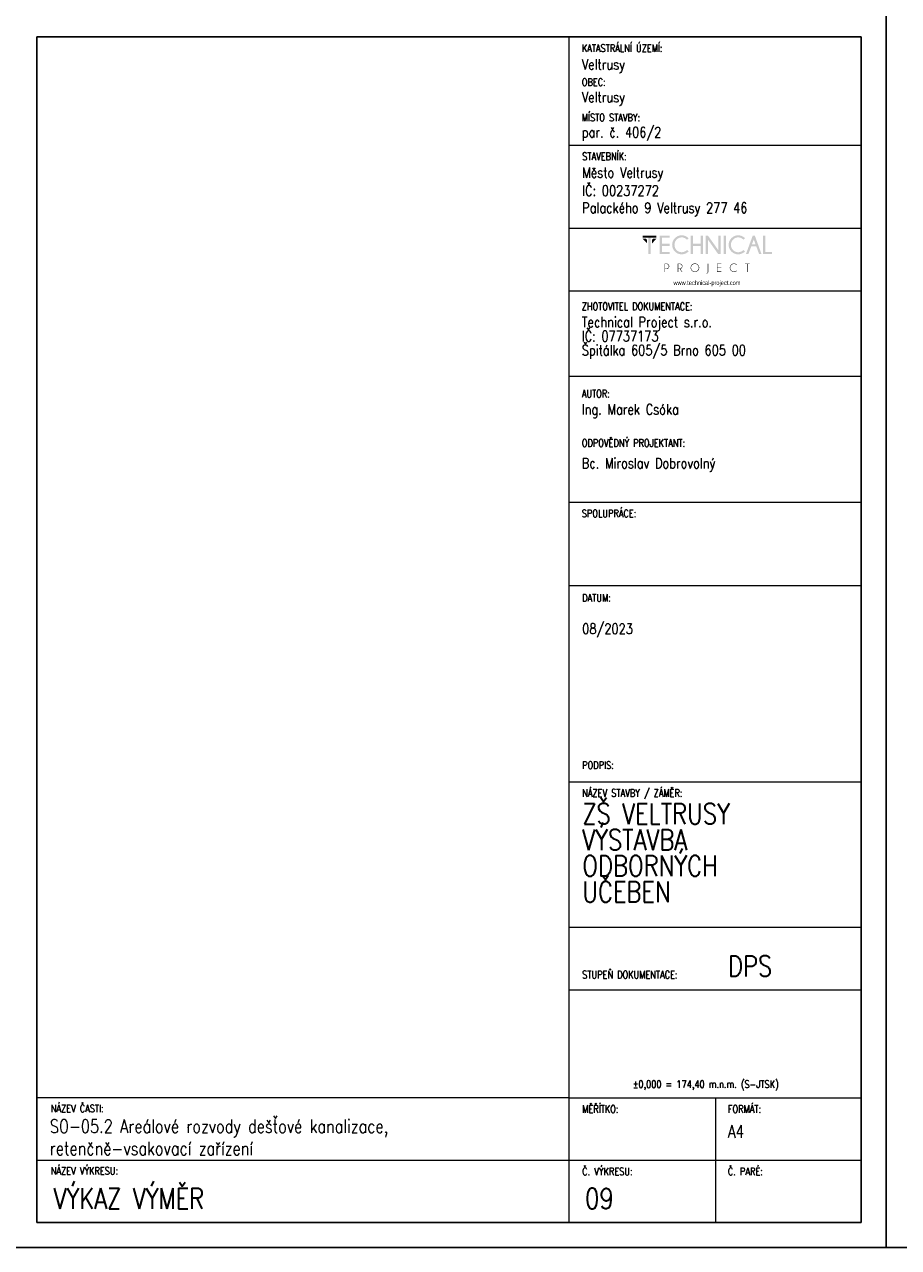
# Model space of a CAD drawing. Header units: millimetres. Extents: x -744 to 2301, y 2052 to 2943.
# Tile 26 of 31: x 1884 to 2094, y 2349 to 2643. Entities that reach past the tile are written whole.
import ezdxf

# ---------------------------------------------------------------- set-up
doc = ezdxf.new("R2010")
doc.units = ezdxf.units.MM
doc.header["$MEASUREMENT"] = 0
doc.layers.add('NETISK', color=7, linetype='Continuous', plot=False)
doc.layers.add('TP_01_Rozpiska', color=7, linetype='Continuous', lineweight=5)
doc.layers.add('Znojmoprojekt - Popisy.Znojmoprojekt', color=7, linetype='Continuous')
doc.styles.add('GENERATED_STYLE_4', font='arial.ttf')
doc.styles.add('ROMANS', font='romans.shx', dxfattribs={"width": 0.8})

# ---------------------------------------------------------------- blocks, each defined once
blk = doc.blocks.new('*U24')
for p, q in [((-210, 291), (-210, 297)), ((-210, 297), (-210, 0)), ((0, 0), (0, 297)), ((-6, 291), (-204, 291)), ((-204, 291), (-204, 6)), ((-6, 6), (-6, 291)), ((-210, 6), (-210, 0)), ((-204, 6), (-6, 6)), ((-210, 0), (0, 0))]:
    blk.add_line(p, q)
blk = doc.blocks.new('A$C01D51CA2')
at = {"layer": 'TP_01_Rozpiska'}
for points in [[(-45.09, 17.59), (-45.09, 16.91), (-40.45, 16.91), (-40.45, 17.59)], [(-45.09, 16.5), (-43.58, 14.97), (-43.58, 16.09), (-43.97, 16.5)], [(-43.15, 17.03), (-43.15, 11.39), (-42.38, 11.39), (-42.38, 17.03)], [(-40.45, 16.5), (-41.97, 14.97), (-41.97, 16.09), (-41.57, 16.5)], [(-36.03, 17.59), (-36.03, 16.91), (-38.63, 16.91), (-38.63, 14.83), (-36.03, 14.83), (-36.03, 14.15), (-38.63, 14.15), (-38.63, 12.08), (-36.03, 12.08), (-36.03, 11.39), (-39.4, 11.39), (-39.4, 17.59)], [(-28.26, 14.15), (-28.26, 11.39), (-29.05, 11.39), (-29.05, 17.59), (-28.26, 17.59), (-28.26, 14.83), (-25.73, 14.83), (-25.73, 17.59), (-24.94, 17.59), (-24.94, 11.39), (-25.73, 11.39), (-25.73, 14.15)], [(-23.29, 17.59), (-19.78, 12.64), (-19.78, 17.59), (-19, 17.59), (-19, 11.39), (-19.86, 11.39), (-23.29, 16.22), (-23.29, 11.39), (-24.07, 11.39), (-24.07, 17.59)], [(-18, 17.59), (-18, 11.39), (-17.23, 11.39), (-17.23, 17.59)], [(-4.92, 11.41), (-4.92, 17.59), (-4.14, 17.59), (-4.14, 12.08), (-1.91, 12.08), (-1.91, 11.41)], [(-18.85, 8.23), (-18.85, 8.07), (-20.1, 8.07), (-20.1, 6.92), (-18.85, 6.92), (-18.85, 6.76), (-20.1, 6.76), (-20.1, 5.6), (-18.85, 5.6), (-18.85, 5.44), (-20.25, 5.44), (-20.25, 8.23)], [(-10.06, 8.07), (-10.06, 5.44), (-10.22, 5.44), (-10.22, 8.07), (-10.93, 8.07), (-10.93, 8.23), (-9.35, 8.23), (-9.35, 8.07)]]:
    blk.add_hatch(color=256, dxfattribs=at).paths.add_polyline_path(points)
h = blk.add_hatch(color=256, dxfattribs=at)
edge = h.paths.add_edge_path()
edge.add_line((-30.26, 12.76), (-29.72, 12.28))
edge.add_spline(control_points=[(-29.72, 12.28), (-30.41, 11.65), (-31.18, 11.32), (-32.02, 11.32), (-32.02, 11.32), (-32.93, 11.32), (-33.68, 11.64), (-34.31, 12.26), (-34.31, 12.26), (-34.93, 12.89), (-35.23, 13.63), (-35.23, 14.5), (-35.23, 14.5), (-35.23, 15.35), (-34.93, 16.09), (-34.31, 16.72), (-34.31, 16.72), (-33.68, 17.36), (-32.93, 17.67), (-32.02, 17.67), (-32.02, 17.67), (-31.18, 17.67), (-30.41, 17.34), (-29.72, 16.7)], knot_values=[0, 0, 0, 0, 0.041667, 0.041667, 0.041667, 0.041767, 0.083333, 0.083333, 0.083333, 0.083433, 0.125, 0.125, 0.125, 0.1251, 0.166667, 0.166667, 0.166667, 0.166767, 0.208333, 0.208333, 0.208333, 0.208433, 1, 1, 1, 1], degree=3, periodic=0)
edge.add_line((-29.72, 16.7), (-30.26, 16.22))
edge.add_spline(control_points=[(-30.26, 16.22), (-30.82, 16.73), (-31.41, 16.98), (-32.02, 16.98), (-32.02, 16.98), (-32.68, 16.98), (-33.25, 16.73), (-33.73, 16.26), (-33.73, 16.26), (-34.21, 15.78), (-34.45, 15.19), (-34.45, 14.5), (-34.45, 14.5), (-34.45, 13.79), (-34.21, 13.22), (-33.73, 12.72), (-33.73, 12.72), (-33.25, 12.25), (-32.68, 12.02), (-32.02, 12.02), (-32.02, 12.02), (-31.41, 12.02), (-30.82, 12.26), (-30.26, 12.76)], knot_values=[0, 0, 0, 0, 0.041667, 0.041667, 0.041667, 0.041767, 0.083333, 0.083333, 0.083333, 0.083433, 0.125, 0.125, 0.125, 0.1251, 0.166667, 0.166667, 0.166667, 0.166767, 0.208333, 0.208333, 0.208333, 0.208433, 1, 1, 1, 1], degree=3, periodic=0)
h = blk.add_hatch(color=256, dxfattribs=at)
edge = h.paths.add_edge_path()
edge.add_line((-11.41, 12.76), (-10.87, 12.28))
edge.add_spline(control_points=[(-10.87, 12.28), (-11.56, 11.65), (-12.33, 11.32), (-13.17, 11.32), (-13.17, 11.32), (-14.07, 11.32), (-14.83, 11.64), (-15.45, 12.26), (-15.45, 12.26), (-16.08, 12.89), (-16.37, 13.63), (-16.37, 14.5), (-16.37, 14.5), (-16.37, 15.35), (-16.08, 16.09), (-15.45, 16.72), (-15.45, 16.72), (-14.83, 17.36), (-14.07, 17.67), (-13.17, 17.67), (-13.17, 17.67), (-12.33, 17.67), (-11.56, 17.34), (-10.87, 16.7)], knot_values=[0, 0, 0, 0, 0.041667, 0.041667, 0.041667, 0.041767, 0.083333, 0.083333, 0.083333, 0.083433, 0.125, 0.125, 0.125, 0.1251, 0.166667, 0.166667, 0.166667, 0.166767, 0.208333, 0.208333, 0.208333, 0.208433, 1, 1, 1, 1], degree=3, periodic=0)
edge.add_line((-10.87, 16.7), (-11.41, 16.22))
edge.add_spline(control_points=[(-11.41, 16.22), (-11.97, 16.73), (-12.56, 16.98), (-13.17, 16.98), (-13.17, 16.98), (-13.82, 16.98), (-14.4, 16.73), (-14.88, 16.26), (-14.88, 16.26), (-15.35, 15.78), (-15.6, 15.19), (-15.6, 14.5), (-15.6, 14.5), (-15.6, 13.79), (-15.35, 13.22), (-14.88, 12.72), (-14.88, 12.72), (-14.4, 12.25), (-13.82, 12.02), (-13.17, 12.02), (-13.17, 12.02), (-12.56, 12.02), (-11.97, 12.26), (-11.41, 12.76)], knot_values=[0, 0, 0, 0, 0.041667, 0.041667, 0.041667, 0.041767, 0.083333, 0.083333, 0.083333, 0.083433, 0.125, 0.125, 0.125, 0.1251, 0.166667, 0.166667, 0.166667, 0.166767, 0.208333, 0.208333, 0.208333, 0.208433, 1, 1, 1, 1], degree=3, periodic=0)
h = blk.add_hatch(color=256, dxfattribs=at)
h.paths.add_polyline_path([(-7.4, 14.65), (-7.99, 16.29), (-8.6, 14.65)])
h.paths.add_polyline_path([(-7.64, 17.59), (-5.41, 11.41), (-6.21, 11.41), (-7.15, 13.97), (-8.83, 13.97), (-9.78, 11.41), (-10.6, 11.41), (-8.33, 17.59)])
h = blk.add_hatch(color=256, dxfattribs=at)
edge = h.paths.add_edge_path()
edge.add_line((-37.56, 8.07), (-37.56, 6.57))
edge.add_line((-37.56, 6.57), (-37.08, 6.57))
edge.add_spline(control_points=[(-37.08, 6.57), (-36.89, 6.57), (-36.71, 6.64), (-36.56, 6.79), (-36.56, 6.79), (-36.41, 6.94), (-36.34, 7.12), (-36.34, 7.33), (-36.34, 7.33), (-36.34, 7.53), (-36.41, 7.71), (-36.56, 7.86), (-36.56, 7.86), (-36.71, 8), (-36.89, 8.07), (-37.08, 8.07)], knot_values=[0, 0, 0, 0, 0.0625, 0.0625, 0.0625, 0.0626, 0.125, 0.125, 0.125, 0.1251, 0.1875, 0.1875, 0.1875, 0.1876, 1, 1, 1, 1], degree=3, periodic=0)
edge.add_line((-37.08, 8.07), (-37.56, 8.07))
edge = h.paths.add_edge_path()
edge.add_line((-37.56, 6.41), (-37.56, 5.44))
edge.add_line((-37.56, 5.44), (-37.73, 5.44))
edge.add_line((-37.73, 5.44), (-37.73, 8.23))
edge.add_line((-37.73, 8.23), (-36.99, 8.23))
edge.add_spline(control_points=[(-36.99, 8.23), (-36.77, 8.2), (-36.59, 8.12), (-36.44, 7.97), (-36.44, 7.97), (-36.28, 7.79), (-36.18, 7.58), (-36.18, 7.33), (-36.18, 7.33), (-36.18, 7.07), (-36.28, 6.85), (-36.44, 6.67), (-36.44, 6.67), (-36.62, 6.51), (-36.84, 6.41), (-37.08, 6.41)], knot_values=[0, 0, 0, 0, 0.0625, 0.0625, 0.0625, 0.0626, 0.125, 0.125, 0.125, 0.1251, 0.1875, 0.1875, 0.1875, 0.1876, 1, 1, 1, 1], degree=3, periodic=0)
edge.add_line((-37.08, 6.41), (-37.56, 6.41))
h = blk.add_hatch(color=256, dxfattribs=at)
edge = h.paths.add_edge_path()
edge.add_line((-33.17, 8.07), (-33.17, 6.57))
edge.add_line((-33.17, 6.57), (-32.71, 6.57))
edge.add_spline(control_points=[(-32.71, 6.57), (-32.5, 6.57), (-32.32, 6.64), (-32.17, 6.79), (-32.17, 6.79), (-32.02, 6.94), (-31.96, 7.12), (-31.96, 7.33), (-31.96, 7.33), (-31.96, 7.53), (-32.02, 7.71), (-32.17, 7.86), (-32.17, 7.86), (-32.32, 8), (-32.5, 8.07), (-32.71, 8.07)], knot_values=[0, 0, 0, 0, 0.0625, 0.0625, 0.0625, 0.0626, 0.125, 0.125, 0.125, 0.1251, 0.1875, 0.1875, 0.1875, 0.1876, 1, 1, 1, 1], degree=3, periodic=0)
edge.add_line((-32.71, 8.07), (-33.17, 8.07))
edge = h.paths.add_edge_path()
edge.add_line((-32.66, 6.41), (-33.17, 6.41))
edge.add_line((-33.17, 6.41), (-33.17, 5.44))
edge.add_line((-33.17, 5.44), (-33.34, 5.44))
edge.add_line((-33.34, 5.44), (-33.34, 8.23))
edge.add_line((-33.34, 8.23), (-32.61, 8.23))
edge.add_spline(control_points=[(-32.61, 8.23), (-32.4, 8.2), (-32.22, 8.12), (-32.07, 7.97), (-32.07, 7.97), (-31.89, 7.79), (-31.79, 7.58), (-31.79, 7.33), (-31.79, 7.33), (-31.79, 7.07), (-31.89, 6.85), (-32.07, 6.69), (-32.07, 6.69), (-32.19, 6.56), (-32.33, 6.48), (-32.48, 6.44)], knot_values=[0, 0, 0, 0, 0.0625, 0.0625, 0.0625, 0.0626, 0.125, 0.125, 0.125, 0.1251, 0.1875, 0.1875, 0.1875, 0.1876, 1, 1, 1, 1], degree=3, periodic=0)
edge.add_line((-32.48, 6.44), (-31.84, 5.44))
edge.add_line((-31.84, 5.44), (-32.04, 5.44))
edge.add_line((-32.04, 5.44), (-32.66, 6.41))
h = blk.add_hatch(color=256, dxfattribs=at)
edge = h.paths.add_edge_path()
edge.add_spline(control_points=[(-27.62, 8.12), (-27.98, 8.12), (-28.27, 7.99), (-28.52, 7.74), (-28.52, 7.74), (-28.77, 7.49), (-28.9, 7.2), (-28.9, 6.84), (-28.9, 6.84), (-28.9, 6.49), (-28.77, 6.2), (-28.52, 5.95), (-28.52, 5.95), (-28.27, 5.7), (-27.98, 5.57), (-27.62, 5.57), (-27.62, 5.57), (-27.27, 5.57), (-26.98, 5.7), (-26.73, 5.95), (-26.73, 5.95), (-26.47, 6.2), (-26.35, 6.49), (-26.35, 6.84), (-26.35, 6.84), (-26.35, 7.2), (-26.47, 7.49), (-26.73, 7.74), (-26.73, 7.74), (-26.98, 7.99), (-27.27, 8.12), (-27.62, 8.12)], knot_values=[0, 0, 0, 0, 0.03125, 0.03125, 0.03125, 0.03135, 0.0625, 0.0625, 0.0625, 0.0626, 0.09375, 0.09375, 0.09375, 0.09385, 0.125, 0.125, 0.125, 0.1251, 0.15625, 0.15625, 0.15625, 0.15635, 0.1875, 0.1875, 0.1875, 0.1876, 0.21875, 0.21875, 0.21875, 0.21885, 1, 1, 1, 1], degree=3, periodic=0)
edge = h.paths.add_edge_path()
edge.add_spline(control_points=[(-26.61, 7.86), (-26.33, 7.58), (-26.19, 7.23), (-26.19, 6.84), (-26.19, 6.84), (-26.19, 6.44), (-26.33, 6.11), (-26.61, 5.83), (-26.61, 5.83), (-26.89, 5.56), (-27.22, 5.41), (-27.62, 5.41), (-27.62, 5.41), (-28.01, 5.41), (-28.36, 5.56), (-28.64, 5.83), (-28.64, 5.83), (-28.91, 6.11), (-29.05, 6.44), (-29.05, 6.84), (-29.05, 6.84), (-29.05, 7.23), (-28.91, 7.58), (-28.64, 7.86), (-28.64, 7.86), (-28.36, 8.14), (-28.01, 8.28), (-27.62, 8.28), (-27.62, 8.28), (-27.22, 8.28), (-26.89, 8.14), (-26.61, 7.86)], knot_values=[0, 0, 0, 0, 0.03125, 0.03125, 0.03125, 0.03135, 0.0625, 0.0625, 0.0625, 0.0626, 0.09375, 0.09375, 0.09375, 0.09385, 0.125, 0.125, 0.125, 0.1251, 0.15625, 0.15625, 0.15625, 0.15635, 0.1875, 0.1875, 0.1875, 0.1876, 0.21875, 0.21875, 0.21875, 0.21885, 1, 1, 1, 1], degree=3, periodic=0)
h = blk.add_hatch(color=256, dxfattribs=at)
edge = h.paths.add_edge_path()
edge.add_spline(control_points=[(-23.19, 5.39), (-23.19, 5.24), (-23.24, 5.13), (-23.34, 5.05), (-23.34, 5.05), (-23.44, 4.95), (-23.56, 4.9), (-23.69, 4.9)], knot_values=[0, 0, 0, 0, 0.125, 0.125, 0.125, 0.1251, 1, 1, 1, 1], degree=3, periodic=0)
edge.add_line((-23.69, 4.9), (-23.69, 5.05))
edge.add_spline(control_points=[(-23.69, 5.05), (-23.59, 5.05), (-23.52, 5.08), (-23.44, 5.14), (-23.44, 5.14), (-23.39, 5.21), (-23.36, 5.29), (-23.36, 5.41)], knot_values=[0, 0, 0, 0, 0.125, 0.125, 0.125, 0.1251, 1, 1, 1, 1], degree=3, periodic=0)
edge.add_line((-23.36, 5.41), (-23.36, 8.23))
edge.add_line((-23.36, 8.23), (-23.19, 8.23))
edge.add_line((-23.19, 8.23), (-23.19, 5.39))
h = blk.add_hatch(color=256, dxfattribs=at)
edge = h.paths.add_edge_path()
edge.add_line((-13.73, 5.88), (-13.61, 5.79))
edge.add_spline(control_points=[(-13.61, 5.79), (-13.87, 5.54), (-14.2, 5.41), (-14.56, 5.41), (-14.56, 5.41), (-14.96, 5.41), (-15.3, 5.56), (-15.58, 5.83), (-15.58, 5.83), (-15.86, 6.11), (-15.99, 6.44), (-15.99, 6.84), (-15.99, 6.84), (-15.99, 7.23), (-15.86, 7.58), (-15.58, 7.86), (-15.58, 7.86), (-15.3, 8.14), (-14.96, 8.27), (-14.56, 8.27), (-14.56, 8.27), (-14.2, 8.27), (-13.87, 8.15), (-13.61, 7.89)], knot_values=[0, 0, 0, 0, 0.041667, 0.041667, 0.041667, 0.041767, 0.083333, 0.083333, 0.083333, 0.083433, 0.125, 0.125, 0.125, 0.1251, 0.166667, 0.166667, 0.166667, 0.166767, 0.208333, 0.208333, 0.208333, 0.208433, 1, 1, 1, 1], degree=3, periodic=0)
edge.add_line((-13.61, 7.89), (-13.73, 7.79))
edge.add_spline(control_points=[(-13.73, 7.79), (-13.97, 8), (-14.25, 8.1), (-14.56, 8.1), (-14.56, 8.1), (-14.93, 8.1), (-15.22, 7.99), (-15.47, 7.74), (-15.47, 7.74), (-15.72, 7.49), (-15.85, 7.2), (-15.85, 6.84), (-15.85, 6.84), (-15.85, 6.49), (-15.72, 6.2), (-15.47, 5.95), (-15.47, 5.95), (-15.22, 5.7), (-14.93, 5.57), (-14.56, 5.57), (-14.56, 5.57), (-14.25, 5.57), (-13.97, 5.67), (-13.73, 5.88)], knot_values=[0, 0, 0, 0, 0.041667, 0.041667, 0.041667, 0.041767, 0.083333, 0.083333, 0.083333, 0.083433, 0.125, 0.125, 0.125, 0.1251, 0.166667, 0.166667, 0.166667, 0.166767, 0.208333, 0.208333, 0.208333, 0.208433, 1, 1, 1, 1], degree=3, periodic=0)
at = {"layer": 'Znojmoprojekt - Popisy.Znojmoprojekt', "color": 7, "linetype": 'Continuous', "lineweight": 13, "insert": (-23.61, 1.59), "char_height": 1.5, "width": 19.5072, "attachment_point": 5, "style": 'GENERATED_STYLE_4'}
blk.add_mtext('\\A1;{\\fBahnschrift Light|b0|i0|c238|p34;\\W0.75;www.technical-project.com}', dxfattribs=at)

msp = doc.modelspace()

# ---------------------------------------------------------------- linework, layer by layer
at = {"layer": 'TP_01_Rozpiska'}
for p, q in [((2014.88, 2354.81), (2014.88, 2639.81)), ((2014.88, 2613.81), (2084.98, 2613.81)), ((2014.88, 2593.81), (2084.88, 2593.81)), ((2014.88, 2578.74), (2084.88, 2578.74)), ((2014.88, 2558.29), (2084.88, 2558.29)), ((2014.88, 2527.98), (2084.88, 2527.98)), ((2014.88, 2507.98), (2084.88, 2507.98)), ((2014.88, 2460.78), (2084.98, 2460.78)), ((2014.88, 2425.78), (2084.98, 2425.78)), ((2014.88, 2384.81), (1886.98, 2384.81)), ((1886.98, 2354.81), (1886.98, 2384.81)), ((2014.88, 2384.81), (2084.98, 2384.81)), ((2049.98, 2384.81), (2049.98, 2354.81)), ((1886.98, 2369.81), (2084.98, 2369.81))]:
    msp.add_line(p, q, dxfattribs=at)
at = {"layer": 'TP_01_Rozpiska', "color": 7, "linetype": 'Continuous', "lineweight": 13}
msp.add_line((2014.88, 2410.78), (2084.98, 2410.78), dxfattribs=at)

# ---------------------------------------------------------------- block references
at = {"xscale": 0.7200000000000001, "yscale": 0.7200000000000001, "zscale": 0.7200000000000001}
msp.add_blockref('A$C01D51CA2', (2064.95, 2579.4), dxfattribs=at)
at = {"layer": 'NETISK'}
for p in [(2090.98, 2348.81), (2300.98, 2348.81)]:
    msp.add_blockref('*U24', p, dxfattribs=at)

# ---------------------------------------------------------------- texts
at = {"color": 7, "linetype": 'Continuous', "lineweight": 0, "char_height": 1.8, "attachment_point": 1, "style": 'ROMANS'}
for s, insert in [('\\A1;KATASTRÁLNÍ ÚZEMÍ:', (2017.88, 2638)), ('\\A1;OBEC:', (2017.88, 2629.84)), ('\\A1;MÍSTO STAVBY:', (2017.88, 2621.33)), ('\\A1;STAVEBNÍK:', (2017.98, 2612)), ('\\A1;ZHOTOVITEL DOKUMENTACE:', (2017.88, 2575.94)), ('\\A1;AUTOR:', (2017.88, 2554.96)), ('\\A1;ODPOVĚDNÝ PROJEKTANT:', (2017.88, 2543.1)), ('\\A1;SPOLUPRÁCE:', (2017.88, 2526.17)), ('\\A1;DATUM:', (2017.98, 2505.88)), ('\\A1;PODPIS:', (2017.98, 2465.66)), ('\\A1;NÁZEV STAVBY / ZÁMĚR:', (2017.98, 2458.97)), ('\\A1;STUPEŇ DOKUMENTACE:', (2017.98, 2415.3)), ('\\A1;±0,000 = 174,40 m.n.m. (S-JTSK)', (2030.12, 2388.98)), ('\\A1;NÁZEV ČASTI:', (1890.29, 2383.14)), ('\\A1;{\\Fromand|c238;MĚŘÍTKO:}', (2017.98, 2383)), ('\\A1;FORMÁT:', (2052.98, 2383)), ('\\A1;NÁZEV VÝKRESU:', (1890.29, 2368.14)), ('\\A1;{\\Fromand|c238;Č. VÝKRESU:}', (2017.98, 2368)), ('\\A1;{\\Fromand|c238;Č. PARÉ:}', (2052.98, 2368))]:
    msp.add_mtext(s, dxfattribs=dict(at, insert=insert))
at = {"color": 7, "linetype": 'Continuous', "lineweight": 25, "style": 'ROMANS'}
for s, insert, char_height, attachment_point in [('\\A1;Veltrusy', (2017.88, 2631.12), 2.5, 7), ('\\A1;Veltrusy', (2017.88, 2623.26), 2.5, 7), ('\\A1;par. č. 406/2', (2017.88, 2614.81), 2.5, 7), ('\\A1;Město Veltrusy', (2017.98, 2605.12), 2.5, 7), ('\\A1;IČ: 00237272', (2017.98, 2601.6), 2.5, 7), ('\\A1;Palackého 9 Veltrusy 277 46', (2017.98, 2596.65), 2.5, 7), ('\\A1;Ing. Marek Csóka', (2017.88, 2551.54), 2.5, 1), ('\\A1;08/2023', (2017.98, 2498.8), 2.5, 1), ('\\A1;DPS', (2052.98, 2418.96), 5, 1), ('\\A1;SO-05.2 Areálové rozvody dešťové kanalizace,\\Pretenčně-vsakovací zařízení', (1890.07, 2379.55), 3.2, 1), ('\\A1;A4', (2052.98, 2378.19), 3, 1), ('\\A1;VÝKAZ VÝMĚR', (1890.96, 2363.08), 5, 1), ('\\A1;09', (2018.68, 2363.08), 5, 1)]:
    msp.add_mtext(s, dxfattribs=dict(at, insert=insert, char_height=char_height, attachment_point=attachment_point))
at = {"color": 7, "linetype": 'Continuous', "lineweight": 25, "char_height": 2.5, "attachment_point": 1, "style": 'ROMANS'}
for s, insert, line_spacing_factor in [('\\A1;Technical Project s.r.o.\\PIČ: 07737173\\PŠpitálka 605/5 Brno 605 00', (2017.88, 2572.52), 0.811616), ('\\A1;Bc. Miroslav Dobrovolný', (2017.88, 2538.59), 0.783211)]:
    msp.add_mtext(s, dxfattribs=dict(at, insert=insert, line_spacing_factor=line_spacing_factor))
at = {"color": 7, "linetype": 'Continuous', "lineweight": 25, "insert": (2017.98, 2455.57), "char_height": 5, "width": 48.0061, "attachment_point": 1, "line_spacing_factor": 0.75, "style": 'ROMANS'}
msp.add_mtext('\\A1;ZŠ VELTRUSY  VÝSTAVBA \\PODBORNÝCH \\PUČEBEN', dxfattribs=at)

doc.saveas('drawing.dxf')
